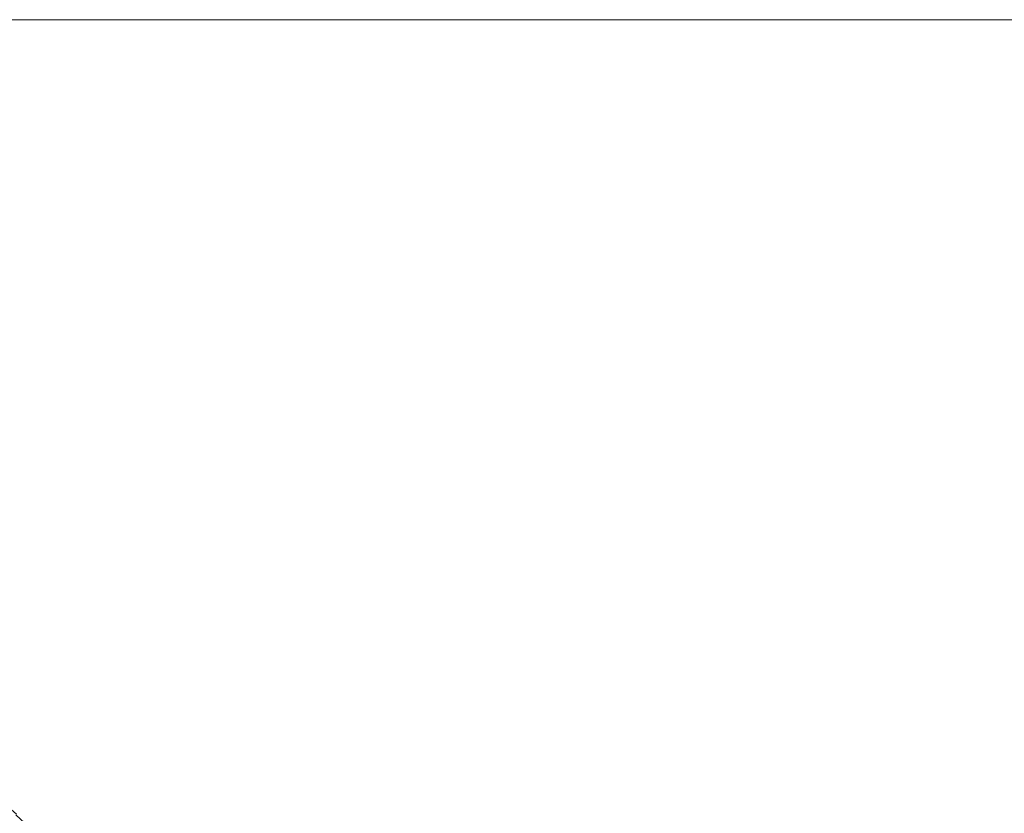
# Model space of a CAD drawing. Header units: centimetres. Extents: x -25.9 to 27.4, y -28.2 to -26.4.
# Tile 90 of 199: x -8.0608 to -8.0282, y -26.3863 to -26.36. Entities that reach past the tile are written whole.
import ezdxf

# ---------------------------------------------------------------- set-up
doc = ezdxf.new("R2010")
doc.units = ezdxf.units.CM
doc.header["$LTSCALE"] = 2.54
doc.layers.add('Lucido design-1', color=7, linetype='Continuous')

# ---------------------------------------------------------------- blocks, each defined once
blk = doc.blocks.new('Gruppo-4-1')
at = {"color": 7, "linetype": 'Continuous', "lineweight": 9}
for points, invisible_edges in [([(27.271439, -26.360047, 540.423108), (27.271439, -26.36, 540.420033), (-25.828561, -26.36, 540.420033), (-25.828561, -26.360047, 540.423108)], 8), ([(-25.828561, -26.36, 540.420033), (-8.003133, -26.36, 540.205611), (-8.010942, -26.36, 540.202279)], 9), ([(-25.828561, -26.36, 540.420033), (-8.040556, -26.36, 540.185735), (-8.047488, -26.36, 540.180833)], 9), ([(-25.828561, -26.36, 540.420033), (-8.0261, -26.36, 540.194636), (-8.033423, -26.36, 540.190339)], 9), ([(-8.010942, -26.36, 540.202279), (-8.018602, -26.36, 540.198619), (-25.828561, -26.36, 540.420033)], 10), ([(-8.018602, -26.36, 540.198619), (-8.0261, -26.36, 540.194636), (-25.828561, -26.36, 540.420033)], 10), ([(-25.828561, -26.36, 540.420033), (-7.987126, -26.36, 540.211267), (-7.995189, -26.36, 540.208609)], 9), ([(-25.828561, -26.36, 540.420033), (-7.970697, -26.36, 540.215544), (-7.978957, -26.36, 540.21358)], 9), ([(-8.033423, -26.36, 540.190339), (-8.040556, -26.36, 540.185735), (-25.828561, -26.36, 540.420033)], 10), ([(-8.047488, -26.36, 540.180833), (-8.054205, -26.36, 540.175641), (-25.828561, -26.36, 540.420033)], 10), ([(-7.995189, -26.36, 540.208609), (-8.003133, -26.36, 540.205611), (-25.828561, -26.36, 540.420033)], 10), ([(-25.828561, -26.36, 540.420033), (-7.962362, -26.36, 540.217157), (-7.970697, -26.36, 540.215544)], 9), ([(-7.978957, -26.36, 540.21358), (-7.987126, -26.36, 540.211267), (-25.828561, -26.36, 540.420033)], 10), ([(9.371439, -26.36, 540.220033), (-25.828561, -26.36, 540.420033), (27.271439, -26.36, 540.420033)], 9), ([(9.371439, -26.36, 540.220033), (-7.928561, -26.36, 540.220033), (-25.828561, -26.36, 540.420033)], 10), ([(-25.828561, -26.36, 539.820033), (-25.828561, -26.36, 540.420033), (-8.054205, -26.36, 540.175641), (-8.060696, -26.36, 540.170168)], 10), ([(-8.060696, -26.36, 540.170168), (-8.066949, -26.36, 540.164425), (-25.828561, -26.36, 539.820033)], 10), ([(-25.828561, -26.36, 540.420033), (-7.953965, -26.36, 540.218414), (-7.962362, -26.36, 540.217157)], 9), ([(-25.828561, -26.36, 540.420033), (-7.93705, -26.36, 540.219853), (-7.945523, -26.36, 540.219313)], 9), ([(-7.928561, -26.36, 540.220033), (-7.93705, -26.36, 540.219853), (-25.828561, -26.36, 540.420033)], 10), ([(-7.945523, -26.36, 540.219313), (-7.953965, -26.36, 540.218414), (-25.828561, -26.36, 540.420033)], 10), ([(-8.066949, -26.36, 540.164425), (-8.060696, -26.36, 540.170168), (-8.057816, -26.360095, 540.166895), (-8.063932, -26.360095, 540.161277)], 14), ([(-8.060696, -26.36, 540.170168), (-8.054205, -26.36, 540.175641), (-8.051466, -26.360095, 540.172248), (-8.057816, -26.360095, 540.166895)], 14), ([(-8.054205, -26.36, 540.175641), (-8.047488, -26.36, 540.180833), (-8.044896, -26.360095, 540.177328), (-8.051466, -26.360095, 540.172248)], 14), ([(-8.047488, -26.36, 540.180833), (-8.040556, -26.36, 540.185735), (-8.038115, -26.360095, 540.182123), (-8.044896, -26.360095, 540.177328)], 14), ([(-8.040556, -26.36, 540.185735), (-8.033423, -26.36, 540.190339), (-8.031137, -26.360095, 540.186627), (-8.038115, -26.360095, 540.182123)], 14), ([(-8.033423, -26.36, 540.190339), (-8.0261, -26.36, 540.194636), (-8.023974, -26.360095, 540.19083), (-8.031137, -26.360095, 540.186627)], 14), ([(-25.828561, -26.360047, 540.423108), (-25.828561, -26.360114, 540.424394), (27.271439, -26.360114, 540.424394), (27.271439, -26.360047, 540.423108)], 10), ([(27.271439, -26.360261, 540.427254), (27.271439, -26.360114, 540.424394), (-25.828561, -26.360114, 540.424394), (-25.828561, -26.360261, 540.427254)], 10), ([(-25.828561, -26.360261, 540.427254), (-25.828561, -26.3604, 540.428747), (27.271439, -26.3604, 540.428747), (27.271439, -26.360261, 540.427254)], 10), ([(-8.063932, -26.360095, 540.161277), (-8.057816, -26.360095, 540.166895), (-8.055086, -26.360361, 540.163793), (-8.061073, -26.360361, 540.158294)], 15), ([(-8.057816, -26.360095, 540.166895), (-8.051466, -26.360095, 540.172248), (-8.04887, -26.360361, 540.169033), (-8.055086, -26.360361, 540.163793)], 15), ([(-8.051466, -26.360095, 540.172248), (-8.044896, -26.360095, 540.177328), (-8.042438, -26.360361, 540.174005), (-8.04887, -26.360361, 540.169033)], 15), ([(-8.044896, -26.360095, 540.177328), (-8.038115, -26.360095, 540.182123), (-8.035801, -26.360361, 540.178699), (-8.042438, -26.360361, 540.174005)], 15), ([(-8.038115, -26.360095, 540.182123), (-8.031137, -26.360095, 540.186627), (-8.02897, -26.360361, 540.183108), (-8.035801, -26.360361, 540.178699)], 15), ([(-8.031137, -26.360095, 540.186627), (-8.023974, -26.360095, 540.19083), (-8.021959, -26.360361, 540.187222), (-8.02897, -26.360361, 540.183108)], 15), ([(27.271439, -26.360647, 540.43139), (27.271439, -26.3604, 540.428747), (-25.828561, -26.3604, 540.428747), (-25.828561, -26.360647, 540.43139)], 10), ([(-25.828561, -26.360647, 540.43139), (-25.828561, -26.360876, 540.433083), (27.271439, -26.360876, 540.433083), (27.271439, -26.360647, 540.43139)], 10), ([(-8.066822, -26.360361, 540.152545), (-8.061073, -26.360361, 540.158294), (-8.058226, -26.360798, 540.155323), (-8.063851, -26.360798, 540.149698)], 15), ([(-8.061073, -26.360361, 540.158294), (-8.055086, -26.360361, 540.163793), (-8.052367, -26.360798, 540.160704), (-8.058226, -26.360798, 540.155323)], 15), ([(-8.055086, -26.360361, 540.163793), (-8.04887, -26.360361, 540.169033), (-8.046286, -26.360798, 540.165832), (-8.052367, -26.360798, 540.160704)], 15), ([(-8.04887, -26.360361, 540.169033), (-8.042438, -26.360361, 540.174005), (-8.039992, -26.360798, 540.170697), (-8.046286, -26.360798, 540.165832)], 15), ([(-8.042438, -26.360361, 540.174005), (-8.035801, -26.360361, 540.178699), (-8.033497, -26.360798, 540.175291), (-8.039992, -26.360798, 540.170697)], 15), ([(-8.035801, -26.360361, 540.178699), (-8.02897, -26.360361, 540.183108), (-8.026813, -26.360798, 540.179604), (-8.033497, -26.360798, 540.175291)], 15), ([(-8.02897, -26.360361, 540.183108), (-8.021959, -26.360361, 540.187222), (-8.019952, -26.360798, 540.18363), (-8.026813, -26.360798, 540.179604)], 15), ([(27.271439, -26.361205, 540.435511), (27.271439, -26.360876, 540.433083), (-25.828561, -26.360876, 540.433083), (-25.828561, -26.361205, 540.435511)], 10), ([(-8.063851, -26.360798, 540.149698), (-8.058226, -26.360798, 540.155323), (-8.055397, -26.361404, 540.152371), (-8.060899, -26.361404, 540.146869)], 15), ([(-8.058226, -26.360798, 540.155323), (-8.052367, -26.360798, 540.160704), (-8.049666, -26.361404, 540.157635), (-8.055397, -26.361404, 540.152371)], 15), ([(-8.052367, -26.360798, 540.160704), (-8.046286, -26.360798, 540.165832), (-8.043717, -26.361404, 540.16265), (-8.049666, -26.361404, 540.157635)], 15), ([(-8.046286, -26.360798, 540.165832), (-8.039992, -26.360798, 540.170697), (-8.03756, -26.361404, 540.167409), (-8.043717, -26.361404, 540.16265)], 15), ([(-8.039992, -26.360798, 540.170697), (-8.033497, -26.360798, 540.175291), (-8.031207, -26.361404, 540.171903), (-8.03756, -26.361404, 540.167409)], 15), ([(-8.033497, -26.360798, 540.175291), (-8.026813, -26.360798, 540.179604), (-8.024669, -26.361404, 540.176122), (-8.031207, -26.361404, 540.171903)], 15), ([(-25.828561, -26.361205, 540.435511), (-25.828561, -26.36154, 540.437394), (27.271439, -26.36154, 540.437394), (27.271439, -26.361205, 540.435511)], 10), ([(27.271439, -26.361935, 540.439608), (27.271439, -26.36154, 540.437394), (-25.828561, -26.36154, 540.437394), (-25.828561, -26.361935, 540.439608)], 10), ([(-8.066163, -26.361404, 540.141138), (-8.060899, -26.361404, 540.146869), (-8.05797, -26.362177, 540.144061), (-8.063117, -26.362177, 540.138457)], 15), ([(-8.060899, -26.361404, 540.146869), (-8.055397, -26.361404, 540.152371), (-8.052589, -26.362177, 540.149442), (-8.05797, -26.362177, 540.144061)], 15), ([(-8.055397, -26.361404, 540.152371), (-8.049666, -26.361404, 540.157635), (-8.046985, -26.362177, 540.154589), (-8.052589, -26.362177, 540.149442)], 15), ([(-8.049666, -26.361404, 540.157635), (-8.043717, -26.361404, 540.16265), (-8.041168, -26.362177, 540.159494), (-8.046985, -26.362177, 540.154589)], 15), ([(-8.043717, -26.361404, 540.16265), (-8.03756, -26.361404, 540.167409), (-8.035147, -26.362177, 540.164147), (-8.041168, -26.362177, 540.159494)], 15), ([(-8.03756, -26.361404, 540.167409), (-8.031207, -26.361404, 540.171903), (-8.028935, -26.362177, 540.168541), (-8.035147, -26.362177, 540.164147)], 15), ([(-8.031207, -26.361404, 540.171903), (-8.024669, -26.361404, 540.176122), (-8.022542, -26.362177, 540.172667), (-8.028935, -26.362177, 540.168541)], 15), ([(-25.828561, -26.361935, 540.439608), (-25.828561, -26.362392, 540.441673), (27.271439, -26.362392, 540.441673), (27.271439, -26.361935, 540.439608)], 10), ([(-8.068022, -26.362177, 540.13264), (-8.063117, -26.362177, 540.138457), (-8.0601, -26.363117, 540.135802), (-8.064895, -26.363117, 540.130115)], 15), ([(-8.063117, -26.362177, 540.138457), (-8.05797, -26.362177, 540.144061), (-8.055069, -26.363117, 540.141281), (-8.0601, -26.363117, 540.135802)], 15), ([(-8.05797, -26.362177, 540.144061), (-8.052589, -26.362177, 540.149442), (-8.049809, -26.363117, 540.146541), (-8.055069, -26.363117, 540.141281)], 15), ([(-8.052589, -26.362177, 540.149442), (-8.046985, -26.362177, 540.154589), (-8.04433, -26.363117, 540.151572), (-8.049809, -26.363117, 540.146541)], 15), ([(-8.046985, -26.362177, 540.154589), (-8.041168, -26.362177, 540.159494), (-8.038643, -26.363117, 540.156367), (-8.04433, -26.363117, 540.151572)], 15), ([(-8.041168, -26.362177, 540.159494), (-8.035147, -26.362177, 540.164147), (-8.032758, -26.363117, 540.160916), (-8.038643, -26.363117, 540.156367)], 15), ([(-8.035147, -26.362177, 540.164147), (-8.028935, -26.362177, 540.168541), (-8.026685, -26.363117, 540.165212), (-8.032758, -26.363117, 540.160916)], 15), ([(-8.028935, -26.362177, 540.168541), (-8.022542, -26.362177, 540.172667), (-8.020435, -26.363117, 540.169245), (-8.026685, -26.363117, 540.165212)], 15), ([(27.271439, -26.362835, 540.443675), (27.271439, -26.362392, 540.441673), (-25.828561, -26.362392, 540.441673), (-25.828561, -26.362835, 540.443675)], 10), ([(-25.828561, -26.362835, 540.443675), (-25.828561, -26.363428, 540.44591), (27.271439, -26.363428, 540.44591), (27.271439, -26.362835, 540.443675)], 10), ([(-8.064895, -26.363117, 540.130115), (-8.0601, -26.363117, 540.135802), (-8.057118, -26.36422, 540.133178), (-8.061804, -26.36422, 540.12762)], 15), ([(-8.0601, -26.363117, 540.135802), (-8.055069, -26.363117, 540.141281), (-8.0522, -26.36422, 540.138532), (-8.057118, -26.36422, 540.133178)], 15), ([(-8.055069, -26.363117, 540.141281), (-8.049809, -26.363117, 540.146541), (-8.04706, -26.36422, 540.143672), (-8.0522, -26.36422, 540.138532)], 15), ([(-8.049809, -26.363117, 540.146541), (-8.04433, -26.363117, 540.151572), (-8.041706, -26.36422, 540.14859), (-8.04706, -26.36422, 540.143672)], 15), ([(-8.04433, -26.363117, 540.151572), (-8.038643, -26.363117, 540.156367), (-8.036148, -26.36422, 540.153276), (-8.041706, -26.36422, 540.14859)], 15), ([(-8.038643, -26.363117, 540.156367), (-8.032758, -26.363117, 540.160916), (-8.030396, -26.36422, 540.157722), (-8.036148, -26.36422, 540.153276)], 15), ([(-8.032758, -26.363117, 540.160916), (-8.026685, -26.363117, 540.165212), (-8.02446, -26.36422, 540.16192), (-8.030396, -26.36422, 540.157722)], 15), ([(27.271439, -26.363905, 540.447705), (27.271439, -26.363428, 540.44591), (-25.828561, -26.363428, 540.44591), (-25.828561, -26.363905, 540.447705)], 10), ([(-25.828561, -26.363905, 540.447705), (-25.828561, -26.364648, 540.450098), (27.271439, -26.364648, 540.450098), (27.271439, -26.363905, 540.447705)], 10), ([(-8.06625, -26.36422, 540.121868), (-8.061804, -26.36422, 540.12762), (-8.058754, -26.365486, 540.125157), (-8.063098, -26.365486, 540.119536)], 15), ([(-8.061804, -26.36422, 540.12762), (-8.057118, -26.36422, 540.133178), (-8.054175, -26.365486, 540.130587), (-8.058754, -26.365486, 540.125157)], 15), ([(-8.057118, -26.36422, 540.133178), (-8.0522, -26.36422, 540.138532), (-8.04937, -26.365486, 540.135819), (-8.054175, -26.365486, 540.130587)], 15), ([(-8.0522, -26.36422, 540.138532), (-8.04706, -26.36422, 540.143672), (-8.044347, -26.365486, 540.140842), (-8.04937, -26.365486, 540.135819)], 15), ([(-8.04706, -26.36422, 540.143672), (-8.041706, -26.36422, 540.14859), (-8.039115, -26.365486, 540.145647), (-8.044347, -26.365486, 540.140842)], 15), ([(-8.041706, -26.36422, 540.14859), (-8.036148, -26.36422, 540.153276), (-8.033685, -26.365486, 540.150226), (-8.039115, -26.365486, 540.145647)], 15), ([(-8.036148, -26.36422, 540.153276), (-8.030396, -26.36422, 540.157722), (-8.028064, -26.365486, 540.15457), (-8.033685, -26.365486, 540.150226)], 15), ([(-8.030396, -26.36422, 540.157722), (-8.02446, -26.36422, 540.16192), (-8.022265, -26.365486, 540.158672), (-8.028064, -26.365486, 540.15457)], 15), ([(27.271439, -26.365143, 540.45169), (27.271439, -26.364648, 540.450098), (-25.828561, -26.364648, 540.450098), (-25.828561, -26.365143, 540.45169)], 10), ([(-25.828561, -26.365143, 540.45169), (-25.828561, -26.36605, 540.454229), (27.271439, -26.36605, 540.454229), (27.271439, -26.365143, 540.45169)], 10), ([(-8.0672, -26.365486, 540.113737), (-8.063098, -26.365486, 540.119536), (-8.059993, -26.36691, 540.11724), (-8.064, -26.36691, 540.111574)], 15), ([(-8.063098, -26.365486, 540.119536), (-8.058754, -26.365486, 540.125157), (-8.055749, -26.36691, 540.12273), (-8.059993, -26.36691, 540.11724)], 15), ([(-8.058754, -26.365486, 540.125157), (-8.054175, -26.365486, 540.130587), (-8.051276, -26.36691, 540.128036), (-8.055749, -26.36691, 540.12273)], 15), ([(-8.054175, -26.365486, 540.130587), (-8.04937, -26.365486, 540.135819), (-8.046582, -26.36691, 540.133147), (-8.051276, -26.36691, 540.128036)], 15), ([(-8.04937, -26.365486, 540.135819), (-8.044347, -26.365486, 540.140842), (-8.041675, -26.36691, 540.138054), (-8.046582, -26.36691, 540.133147)], 15), ([(-8.044347, -26.365486, 540.140842), (-8.039115, -26.365486, 540.145647), (-8.036564, -26.36691, 540.142748), (-8.041675, -26.36691, 540.138054)], 15), ([(-8.039115, -26.365486, 540.145647), (-8.033685, -26.365486, 540.150226), (-8.031258, -26.36691, 540.147221), (-8.036564, -26.36691, 540.142748)], 15), ([(-8.033685, -26.365486, 540.150226), (-8.028064, -26.365486, 540.15457), (-8.025768, -26.36691, 540.151465), (-8.031258, -26.36691, 540.147221)], 15), ([(27.271439, -26.366548, 540.455624), (27.271439, -26.36605, 540.454229), (-25.828561, -26.36605, 540.454229), (-25.828561, -26.366548, 540.455624)], 10), ([(-25.828561, -26.366548, 540.455624), (-25.828561, -26.367629, 540.458295), (27.271439, -26.367629, 540.458295), (27.271439, -26.366548, 540.455624)], 10), ([(-8.064, -26.36691, 540.111574), (-8.059993, -26.36691, 540.11724), (-8.056941, -26.36849, 540.114982), (-8.060855, -26.36849, 540.109448)], 15), ([(-8.059993, -26.36691, 540.11724), (-8.055749, -26.36691, 540.12273), (-8.052795, -26.36849, 540.120345), (-8.056941, -26.36849, 540.114982)], 15), ([(-8.055749, -26.36691, 540.12273), (-8.051276, -26.36691, 540.128036), (-8.048426, -26.36849, 540.125527), (-8.052795, -26.36849, 540.120345)], 15), ([(-8.051276, -26.36691, 540.128036), (-8.046582, -26.36691, 540.133147), (-8.043841, -26.36849, 540.13052), (-8.048426, -26.36849, 540.125527)], 15), ([(-8.046582, -26.36691, 540.133147), (-8.041675, -26.36691, 540.138054), (-8.039048, -26.36849, 540.135313), (-8.043841, -26.36849, 540.13052)], 15), ([(-8.041675, -26.36691, 540.138054), (-8.036564, -26.36691, 540.142748), (-8.034055, -26.36849, 540.139898), (-8.039048, -26.36849, 540.135313)], 15), ([(-8.036564, -26.36691, 540.142748), (-8.031258, -26.36691, 540.147221), (-8.028873, -26.36849, 540.144267), (-8.034055, -26.36849, 540.139898)], 15), ([(-8.031258, -26.36691, 540.147221), (-8.025768, -26.36691, 540.151465), (-8.02351, -26.36849, 540.148413), (-8.028873, -26.36849, 540.144267)], 15), ([(27.271439, -26.368117, 540.459498), (27.271439, -26.367629, 540.458295), (-25.828561, -26.367629, 540.458295), (-25.828561, -26.368117, 540.459498)], 10), ([(-25.828561, -26.368117, 540.459498), (-25.828561, -26.369385, 540.462288), (27.271439, -26.369385, 540.462288), (27.271439, -26.368117, 540.459498)], 10), ([(-8.06453, -26.36849, 540.103753), (-8.060855, -26.36849, 540.109448), (-8.057768, -26.370224, 540.107362), (-8.061358, -26.370224, 540.1018)], 15), ([(-8.060855, -26.36849, 540.109448), (-8.056941, -26.36849, 540.114982), (-8.053946, -26.370224, 540.112767), (-8.057768, -26.370224, 540.107362)], 15), ([(-8.056941, -26.36849, 540.114982), (-8.052795, -26.36849, 540.120345), (-8.049897, -26.370224, 540.118005), (-8.053946, -26.370224, 540.112767)], 15), ([(-8.052795, -26.36849, 540.120345), (-8.048426, -26.36849, 540.125527), (-8.04563, -26.370224, 540.123066), (-8.049897, -26.370224, 540.118005)], 15), ([(-8.048426, -26.36849, 540.125527), (-8.043841, -26.36849, 540.13052), (-8.041151, -26.370224, 540.127942), (-8.04563, -26.370224, 540.123066)], 15), ([(-8.043841, -26.36849, 540.13052), (-8.039048, -26.36849, 540.135313), (-8.03647, -26.370224, 540.132623), (-8.041151, -26.370224, 540.127942)], 15), ([(-8.039048, -26.36849, 540.135313), (-8.034055, -26.36849, 540.139898), (-8.031594, -26.370224, 540.137102), (-8.03647, -26.370224, 540.132623)], 15), ([(-8.034055, -26.36849, 540.139898), (-8.028873, -26.36849, 540.144267), (-8.026533, -26.370224, 540.141369), (-8.031594, -26.370224, 540.137102)], 15), ([(-8.028873, -26.36849, 540.144267), (-8.02351, -26.36849, 540.148413), (-8.021295, -26.370224, 540.145418), (-8.026533, -26.370224, 540.141369)], 15), ([(27.271439, -26.369848, 540.463308), (27.271439, -26.369385, 540.462288), (-25.828561, -26.369385, 540.462288), (-25.828561, -26.369848, 540.463308)], 10), ([(-25.828561, -26.369848, 540.463308), (-25.828561, -26.371313, 540.466201), (27.271439, -26.371313, 540.466201), (27.271439, -26.369848, 540.463308)], 10), ([(-8.064709, -26.370224, 540.09609), (-8.061358, -26.370224, 540.1018), (-8.058252, -26.372108, 540.099887), (-8.061524, -26.372108, 540.094311)], 15), ([(-8.061358, -26.370224, 540.1018), (-8.057768, -26.370224, 540.107362), (-8.054746, -26.372108, 540.105319), (-8.058252, -26.372108, 540.099887)], 15), ([(-8.057768, -26.370224, 540.107362), (-8.053946, -26.370224, 540.112767), (-8.051013, -26.372108, 540.110598), (-8.054746, -26.372108, 540.105319)], 15), ([(-8.053946, -26.370224, 540.112767), (-8.049897, -26.370224, 540.118005), (-8.047059, -26.372108, 540.115713), (-8.051013, -26.372108, 540.110598)], 15), ([(-8.049897, -26.370224, 540.118005), (-8.04563, -26.370224, 540.123066), (-8.042891, -26.372108, 540.120656), (-8.047059, -26.372108, 540.115713)], 15), ([(-8.04563, -26.370224, 540.123066), (-8.041151, -26.370224, 540.127942), (-8.038518, -26.372108, 540.125418), (-8.042891, -26.372108, 540.120656)], 15), ([(-8.041151, -26.370224, 540.127942), (-8.03647, -26.370224, 540.132623), (-8.033946, -26.372108, 540.12999), (-8.038518, -26.372108, 540.125418)], 15), ([(-8.03647, -26.370224, 540.132623), (-8.031594, -26.370224, 540.137102), (-8.029184, -26.372108, 540.134363), (-8.033946, -26.372108, 540.12999)], 15), ([(-8.031594, -26.370224, 540.137102), (-8.026533, -26.370224, 540.141369), (-8.024241, -26.372108, 540.138531), (-8.029184, -26.372108, 540.134363)], 15), ([(27.271439, -26.371739, 540.467045), (27.271439, -26.371313, 540.466201), (-25.828561, -26.371313, 540.466201), (-25.828561, -26.371739, 540.467045)], 10), ([(-25.828561, -26.371739, 540.467045), (-25.828561, -26.373409, 540.470027), (27.271439, -26.373409, 540.470027), (27.271439, -26.371739, 540.467045)], 10), ([(-8.064557, -26.372108, 540.088601), (-8.061524, -26.372108, 540.094311), (-8.058413, -26.374138, 540.092573), (-8.061374, -26.374138, 540.086996)], 15), ([(-8.061524, -26.372108, 540.094311), (-8.058252, -26.372108, 540.099887), (-8.055217, -26.374138, 540.098018), (-8.058413, -26.374138, 540.092573)], 15), ([(-8.058252, -26.372108, 540.099887), (-8.054746, -26.372108, 540.105319), (-8.051793, -26.374138, 540.103324), (-8.055217, -26.374138, 540.098018)], 15), ([(-8.054746, -26.372108, 540.105319), (-8.051013, -26.372108, 540.110598), (-8.048147, -26.374138, 540.108479), (-8.051793, -26.374138, 540.103324)], 15), ([(-8.051013, -26.372108, 540.110598), (-8.047059, -26.372108, 540.115713), (-8.044286, -26.374138, 540.113474), (-8.048147, -26.374138, 540.108479)], 15), ([(-8.047059, -26.372108, 540.115713), (-8.042891, -26.372108, 540.120656), (-8.040216, -26.374138, 540.118302), (-8.044286, -26.374138, 540.113474)], 15), ([(-8.042891, -26.372108, 540.120656), (-8.038518, -26.372108, 540.125418), (-8.035944, -26.374138, 540.122952), (-8.040216, -26.374138, 540.118302)], 15), ([(-8.038518, -26.372108, 540.125418), (-8.033946, -26.372108, 540.12999), (-8.03148, -26.374138, 540.127416), (-8.035944, -26.374138, 540.122952)], 15), ([(-8.033946, -26.372108, 540.12999), (-8.029184, -26.372108, 540.134363), (-8.02683, -26.374138, 540.131688), (-8.03148, -26.374138, 540.127416)], 15), ([(-8.029184, -26.372108, 540.134363), (-8.024241, -26.372108, 540.138531), (-8.022002, -26.374138, 540.135758), (-8.02683, -26.374138, 540.131688)], 15), ([(27.271439, -26.373788, 540.470703), (27.271439, -26.373409, 540.470027), (-25.828561, -26.373409, 540.470027), (-25.828561, -26.373788, 540.470703)], 10), ([(-25.828561, -26.373788, 540.470703), (-25.828561, -26.37567, 540.473758), (27.271439, -26.37567, 540.473758), (27.271439, -26.373788, 540.470703)], 10), ([(-8.064097, -26.374138, 540.081299), (-8.061374, -26.374138, 540.086996), (-8.058271, -26.37631, 540.085432), (-8.06093, -26.37631, 540.079868)], 15), ([(-8.061374, -26.374138, 540.086996), (-8.058413, -26.374138, 540.092573), (-8.055379, -26.37631, 540.090878), (-8.058271, -26.37631, 540.085432)], 15), ([(-8.058413, -26.374138, 540.092573), (-8.055217, -26.374138, 540.098018), (-8.052258, -26.37631, 540.096196), (-8.055379, -26.37631, 540.090878)], 15), ([(-8.055217, -26.374138, 540.098018), (-8.051793, -26.374138, 540.103324), (-8.048914, -26.37631, 540.101378), (-8.052258, -26.37631, 540.096196)], 15), ([(-8.051793, -26.374138, 540.103324), (-8.048147, -26.374138, 540.108479), (-8.045353, -26.37631, 540.106412), (-8.048914, -26.37631, 540.101378)], 15), ([(-8.048147, -26.374138, 540.108479), (-8.044286, -26.374138, 540.113474), (-8.041582, -26.37631, 540.111291), (-8.045353, -26.37631, 540.106412)], 15), ([(-8.044286, -26.374138, 540.113474), (-8.040216, -26.374138, 540.118302), (-8.037607, -26.37631, 540.116006), (-8.041582, -26.37631, 540.111291)], 15), ([(-8.040216, -26.374138, 540.118302), (-8.035944, -26.374138, 540.122952), (-8.033436, -26.37631, 540.120547), (-8.037607, -26.37631, 540.116006)], 15), ([(-8.035944, -26.374138, 540.122952), (-8.03148, -26.374138, 540.127416), (-8.029075, -26.37631, 540.124908), (-8.033436, -26.37631, 540.120547)], 15), ([(-8.03148, -26.374138, 540.127416), (-8.02683, -26.374138, 540.131688), (-8.024534, -26.37631, 540.129079), (-8.029075, -26.37631, 540.124908)], 15), ([(27.271439, -26.375989, 540.474275), (27.271439, -26.37567, 540.473758), (-25.828561, -26.37567, 540.473758), (-25.828561, -26.375989, 540.474275)], 10), ([(-25.828561, -26.375989, 540.474275), (-25.828561, -26.378092, 540.477386), (27.271439, -26.378092, 540.477386), (27.271439, -26.375989, 540.474275)], 10), ([(-8.065528, -26.37631, 540.068427), (-8.06335, -26.37631, 540.074196), (-8.060214, -26.378621, 540.072936), (-8.062341, -26.378621, 540.067301)], 15), ([(-8.06335, -26.37631, 540.074196), (-8.06093, -26.37631, 540.079868), (-8.05785, -26.378621, 540.078476), (-8.060214, -26.378621, 540.072936)], 15), ([(-8.06093, -26.37631, 540.079868), (-8.058271, -26.37631, 540.085432), (-8.055253, -26.378621, 540.08391), (-8.05785, -26.378621, 540.078476)], 15), ([(-8.058271, -26.37631, 540.085432), (-8.055379, -26.37631, 540.090878), (-8.052428, -26.378621, 540.08923), (-8.055253, -26.378621, 540.08391)], 15), ([(-8.055379, -26.37631, 540.090878), (-8.052258, -26.37631, 540.096196), (-8.04938, -26.378621, 540.094424), (-8.052428, -26.378621, 540.08923)], 15), ([(-8.052258, -26.37631, 540.096196), (-8.048914, -26.37631, 540.101378), (-8.046114, -26.378621, 540.099485), (-8.04938, -26.378621, 540.094424)], 15), ([(-8.048914, -26.37631, 540.101378), (-8.045353, -26.37631, 540.106412), (-8.042636, -26.378621, 540.104402), (-8.046114, -26.378621, 540.099485)], 15), ([(-8.045353, -26.37631, 540.106412), (-8.041582, -26.37631, 540.111291), (-8.038952, -26.378621, 540.109168), (-8.042636, -26.378621, 540.104402)], 15), ([(-8.041582, -26.37631, 540.111291), (-8.037607, -26.37631, 540.116006), (-8.03507, -26.378621, 540.113773), (-8.038952, -26.378621, 540.109168)], 15), ([(-8.037607, -26.37631, 540.116006), (-8.033436, -26.37631, 540.120547), (-8.030995, -26.378621, 540.118209), (-8.03507, -26.378621, 540.113773)], 15), ([(-8.033436, -26.37631, 540.120547), (-8.029075, -26.37631, 540.124908), (-8.026737, -26.378621, 540.122467), (-8.030995, -26.378621, 540.118209)], 15), ([(-8.029075, -26.37631, 540.124908), (-8.024534, -26.37631, 540.129079), (-8.022301, -26.378621, 540.126542), (-8.026737, -26.378621, 540.122467)], 15), ([(27.271439, -26.378341, 540.477756), (27.271439, -26.378092, 540.477386), (-25.828561, -26.378092, 540.477386), (-25.828561, -26.378341, 540.477756)], 10), ([(-25.828561, -26.378341, 540.477756), (-25.828561, -26.380669, 540.480906), (27.271439, -26.380669, 540.480906), (27.271439, -26.378341, 540.477756)], 10), ([(-8.064226, -26.378621, 540.06158), (-8.062341, -26.378621, 540.067301), (-8.059248, -26.381066, 540.066208), (-8.06109, -26.381066, 540.06062)], 15), ([(-8.062341, -26.378621, 540.067301), (-8.060214, -26.378621, 540.072936), (-8.057171, -26.381066, 540.071713), (-8.059248, -26.381066, 540.066208)], 15), ([(-8.060214, -26.378621, 540.072936), (-8.05785, -26.378621, 540.078476), (-8.054862, -26.381066, 540.077125), (-8.057171, -26.381066, 540.071713)], 15), ([(-8.05785, -26.378621, 540.078476), (-8.055253, -26.378621, 540.08391), (-8.052325, -26.381066, 540.082434), (-8.054862, -26.381066, 540.077125)], 15), ([(-8.055253, -26.378621, 540.08391), (-8.052428, -26.378621, 540.08923), (-8.049565, -26.381066, 540.08763), (-8.052325, -26.381066, 540.082434)], 15), ([(-8.052428, -26.378621, 540.08923), (-8.04938, -26.378621, 540.094424), (-8.046587, -26.381066, 540.092705), (-8.049565, -26.381066, 540.08763)], 15), ([(-8.04938, -26.378621, 540.094424), (-8.046114, -26.378621, 540.099485), (-8.043397, -26.381066, 540.097648), (-8.046587, -26.381066, 540.092705)], 15), ([(-8.046114, -26.378621, 540.099485), (-8.042636, -26.378621, 540.104402), (-8.039999, -26.381066, 540.102452), (-8.043397, -26.381066, 540.097648)], 15), ([(-8.042636, -26.378621, 540.104402), (-8.038952, -26.378621, 540.109168), (-8.036401, -26.381066, 540.107107), (-8.039999, -26.381066, 540.102452)], 15), ([(-8.038952, -26.378621, 540.109168), (-8.03507, -26.378621, 540.113773), (-8.032608, -26.381066, 540.111606), (-8.036401, -26.381066, 540.107107)], 15), ([(-8.03507, -26.378621, 540.113773), (-8.030995, -26.378621, 540.118209), (-8.028628, -26.381066, 540.115939), (-8.032608, -26.381066, 540.111606)], 15), ([(-8.030995, -26.378621, 540.118209), (-8.026737, -26.378621, 540.122467), (-8.024467, -26.381066, 540.1201), (-8.028628, -26.381066, 540.115939)], 15), ([(27.271439, -26.38084, 540.481137), (27.271439, -26.380669, 540.480906), (-25.828561, -26.380669, 540.480906), (-25.828561, -26.38084, 540.481137)], 10), ([(-25.828561, -26.38084, 540.481137), (-25.828561, -26.383398, 540.48431), (27.271439, -26.383398, 540.48431), (27.271439, -26.38084, 540.481137)], 10), ([(-8.064055, -26.381066, 540.049234), (-8.062693, -26.381066, 540.054959), (-8.059622, -26.383641, 540.054159), (-8.060952, -26.383641, 540.048566)], 15), ([(-8.062693, -26.381066, 540.054959), (-8.06109, -26.381066, 540.06062), (-8.058055, -26.383641, 540.059691), (-8.059622, -26.383641, 540.054159)], 15), ([(-8.06109, -26.381066, 540.06062), (-8.059248, -26.381066, 540.066208), (-8.056256, -26.383641, 540.065151), (-8.058055, -26.383641, 540.059691)], 15), ([(-8.059248, -26.381066, 540.066208), (-8.057171, -26.381066, 540.071713), (-8.054226, -26.383641, 540.07053), (-8.056256, -26.383641, 540.065151)], 15), ([(-8.057171, -26.381066, 540.071713), (-8.054862, -26.381066, 540.077125), (-8.051969, -26.383641, 540.075817), (-8.054226, -26.383641, 540.07053)], 15), ([(-8.054862, -26.381066, 540.077125), (-8.052325, -26.381066, 540.082434), (-8.049491, -26.383641, 540.081005), (-8.051969, -26.383641, 540.075817)], 15), ([(-8.052325, -26.381066, 540.082434), (-8.049565, -26.381066, 540.08763), (-8.046794, -26.383641, 540.086082), (-8.049491, -26.383641, 540.081005)], 15), ([(-8.049565, -26.381066, 540.08763), (-8.046587, -26.381066, 540.092705), (-8.043884, -26.383641, 540.091041), (-8.046794, -26.383641, 540.086082)], 15), ([(-8.046587, -26.381066, 540.092705), (-8.043397, -26.381066, 540.097648), (-8.040767, -26.383641, 540.095871), (-8.043884, -26.383641, 540.091041)], 15), ([(-8.043397, -26.381066, 540.097648), (-8.039999, -26.381066, 540.102452), (-8.037447, -26.383641, 540.100565), (-8.040767, -26.383641, 540.095871)], 15), ([(-8.039999, -26.381066, 540.102452), (-8.036401, -26.381066, 540.107107), (-8.033931, -26.383641, 540.105113), (-8.037447, -26.383641, 540.100565)], 15), ([(-8.036401, -26.381066, 540.107107), (-8.032608, -26.381066, 540.111606), (-8.030225, -26.383641, 540.109509), (-8.033931, -26.383641, 540.105113)], 15), ([(-8.032608, -26.381066, 540.111606), (-8.028628, -26.381066, 540.115939), (-8.026336, -26.383641, 540.113743), (-8.030225, -26.383641, 540.109509)], 15), ([(-8.028628, -26.381066, 540.115939), (-8.024467, -26.381066, 540.1201), (-8.022271, -26.383641, 540.117808), (-8.026336, -26.383641, 540.113743)], 15), ([(27.271439, -26.383481, 540.484414), (27.271439, -26.383398, 540.48431), (-25.828561, -26.383398, 540.48431), (-25.828561, -26.383481, 540.484414)], 10), ([(27.271439, -26.386261, 540.48758), (27.271439, -26.383481, 540.484414), (-25.828561, -26.383481, 540.484414), (-25.828561, -26.386261, 540.48758)], 10), ([(-8.063992, -26.383641, 540.020033), (-8.06387, -26.383641, 540.025781), (-8.060809, -26.38634, 540.025651), (-8.060928, -26.38634, 540.020033)], 7), ([(-8.06387, -26.383641, 540.025781), (-8.063504, -26.383641, 540.031519), (-8.060452, -26.38634, 540.031259), (-8.060809, -26.38634, 540.025651)], 15), ([(-8.063504, -26.383641, 540.031519), (-8.062895, -26.383641, 540.037235), (-8.059856, -26.38634, 540.036846), (-8.060452, -26.38634, 540.031259)], 15), ([(-8.062895, -26.383641, 540.037235), (-8.062044, -26.383641, 540.042921), (-8.059024, -26.38634, 540.042404), (-8.059856, -26.38634, 540.036846)], 15), ([(-8.062044, -26.383641, 540.042921), (-8.060952, -26.383641, 540.048566), (-8.057957, -26.38634, 540.04792), (-8.059024, -26.38634, 540.042404)], 15), ([(-8.060952, -26.383641, 540.048566), (-8.059622, -26.383641, 540.054159), (-8.056657, -26.38634, 540.053387), (-8.057957, -26.38634, 540.04792)], 15), ([(-8.059622, -26.383641, 540.054159), (-8.058055, -26.383641, 540.059691), (-8.055126, -26.38634, 540.058793), (-8.056657, -26.38634, 540.053387)], 15), ([(-8.058055, -26.383641, 540.059691), (-8.056256, -26.383641, 540.065151), (-8.053367, -26.38634, 540.06413), (-8.055126, -26.38634, 540.058793)], 15), ([(-8.056256, -26.383641, 540.065151), (-8.054226, -26.383641, 540.07053), (-8.051383, -26.38634, 540.069387), (-8.053367, -26.38634, 540.06413)], 15), ([(-8.054226, -26.383641, 540.07053), (-8.051969, -26.383641, 540.075817), (-8.049178, -26.38634, 540.074556), (-8.051383, -26.38634, 540.069387)], 15), ([(-8.051969, -26.383641, 540.075817), (-8.049491, -26.383641, 540.081005), (-8.046755, -26.38634, 540.079626), (-8.049178, -26.38634, 540.074556)], 15), ([(-8.049491, -26.383641, 540.081005), (-8.046794, -26.383641, 540.086082), (-8.04412, -26.38634, 540.084588), (-8.046755, -26.38634, 540.079626)], 15), ([(-8.046794, -26.383641, 540.086082), (-8.043884, -26.383641, 540.091041), (-8.041276, -26.38634, 540.089434), (-8.04412, -26.38634, 540.084588)], 15), ([(-8.043884, -26.383641, 540.091041), (-8.040767, -26.383641, 540.095871), (-8.038229, -26.38634, 540.094156), (-8.041276, -26.38634, 540.089434)], 15), ([(-8.040767, -26.383641, 540.095871), (-8.037447, -26.383641, 540.100565), (-8.034984, -26.38634, 540.098743), (-8.038229, -26.38634, 540.094156)], 15), ([(-8.037447, -26.383641, 540.100565), (-8.033931, -26.383641, 540.105113), (-8.031548, -26.38634, 540.103189), (-8.034984, -26.38634, 540.098743)], 15), ([(-8.033931, -26.383641, 540.105113), (-8.030225, -26.383641, 540.109509), (-8.027926, -26.38634, 540.107485), (-8.031548, -26.38634, 540.103189)], 15), ([(-8.030225, -26.383641, 540.109509), (-8.026336, -26.383641, 540.113743), (-8.024125, -26.38634, 540.111623), (-8.027926, -26.38634, 540.107485)], 15), ([(-8.062557, -26.385004, 539.815674), (-8.059433, -26.387873, 539.815674), (-8.059618, -26.388065, 539.811541), (-8.062733, -26.385204, 539.811541)], 15), ([(-8.060944, -26.386357, 539.820033), (-8.059368, -26.387804, 539.820033), (-8.059433, -26.387873, 539.815674), (-8.062557, -26.385004, 539.815674)], 14), ([(-8.062733, -26.385204, 539.811541), (-8.059618, -26.388065, 539.811541), (-8.05992, -26.38838, 539.807427), (-8.063021, -26.385532, 539.807427)], 15), ([(-8.063021, -26.385532, 539.807427), (-8.05992, -26.38838, 539.807427), (-8.060339, -26.388818, 539.803337), (-8.063421, -26.385986, 539.803337)], 15), ([(-8.063421, -26.385986, 539.803337), (-8.060339, -26.388818, 539.803337), (-8.060874, -26.389376, 539.79928), (-8.063932, -26.386567, 539.79928)], 15), ([(27.271439, -26.389175, 540.49063), (27.271439, -26.386273, 540.487592), (-25.828561, -26.386273, 540.487592), (-25.828561, -26.389175, 540.49063)], 10)]:
    blk.add_3dface(points, dxfattribs=dict(at, invisible_edges=invisible_edges))

msp = doc.modelspace()

# ---------------------------------------------------------------- block references
at = {"layer": 'Lucido design-1', "color": 7}
msp.add_blockref('Gruppo-4-1', (0, 0), dxfattribs=at)

doc.saveas('drawing.dxf')
